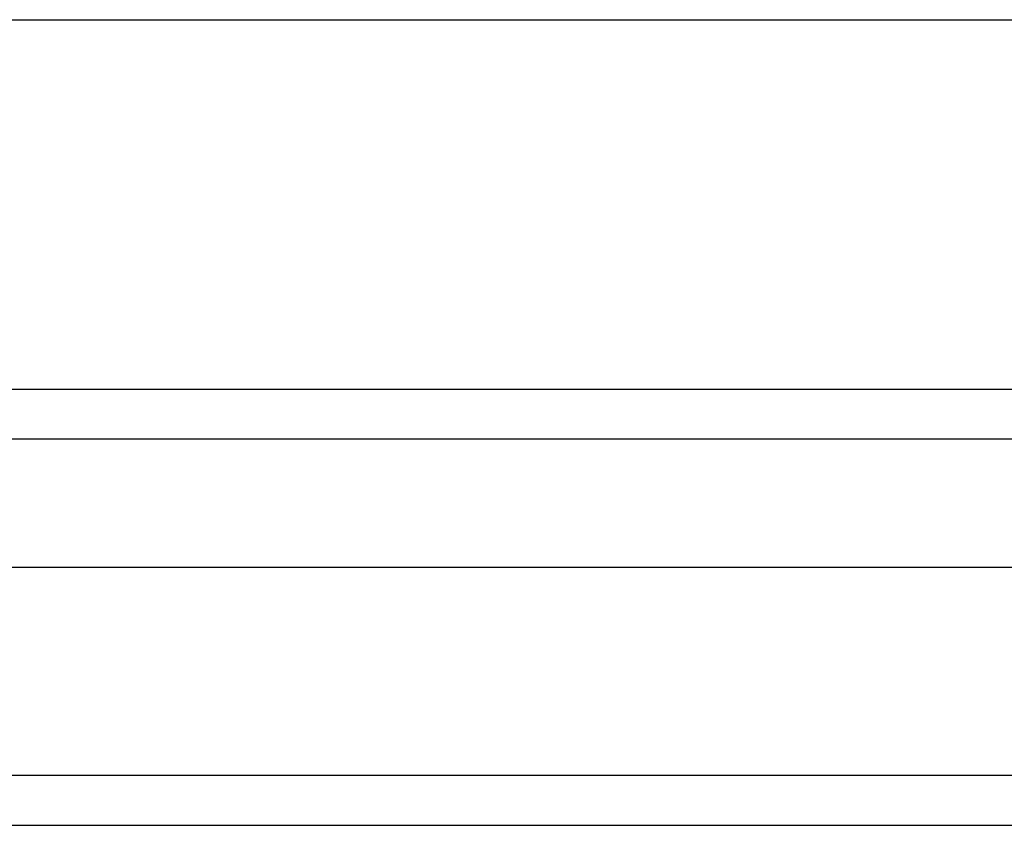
# Model space of a CAD drawing. Header units: inches. Extents: x 48.1 to 120.1, y 31.5 to 55.7.
# Tile 40 of 85: x 88.6 to 90.5, y 32.6 to 34.2. Entities that reach past the tile are written whole.
import ezdxf

# ---------------------------------------------------------------- set-up
doc = ezdxf.new("R2010")
doc.units = ezdxf.units.IN
doc.header["$MEASUREMENT"] = 0
doc.layers.add('Visible Edges(ANSI)', color=7, linetype='Continuous', lineweight=25)
doc.layers.add('Visible Tangent Edges(ANSI)', color=7, linetype='Continuous', lineweight=25)

msp = doc.modelspace()

# ---------------------------------------------------------------- linework, layer by layer
at = {"layer": 'Visible Edges(ANSI)'}
for p, q in [((69.1788, 34.201), (113.9288, 34.201)), ((48.951, 33.4672), (119.1567, 33.4672)), ((119.3452, 33.1128), (48.7625, 33.1128)), ((48.1528, 32.601), (119.9548, 32.601))]:
    msp.add_line(p, q, dxfattribs=at)
at = {"layer": 'Visible Tangent Edges(ANSI)'}
for p, q in [((119.2867, 33.3682), (48.821, 33.3682)), ((119.9548, 32.7), (48.1528, 32.7))]:
    msp.add_line(p, q, dxfattribs=at)

doc.saveas('drawing.dxf')
